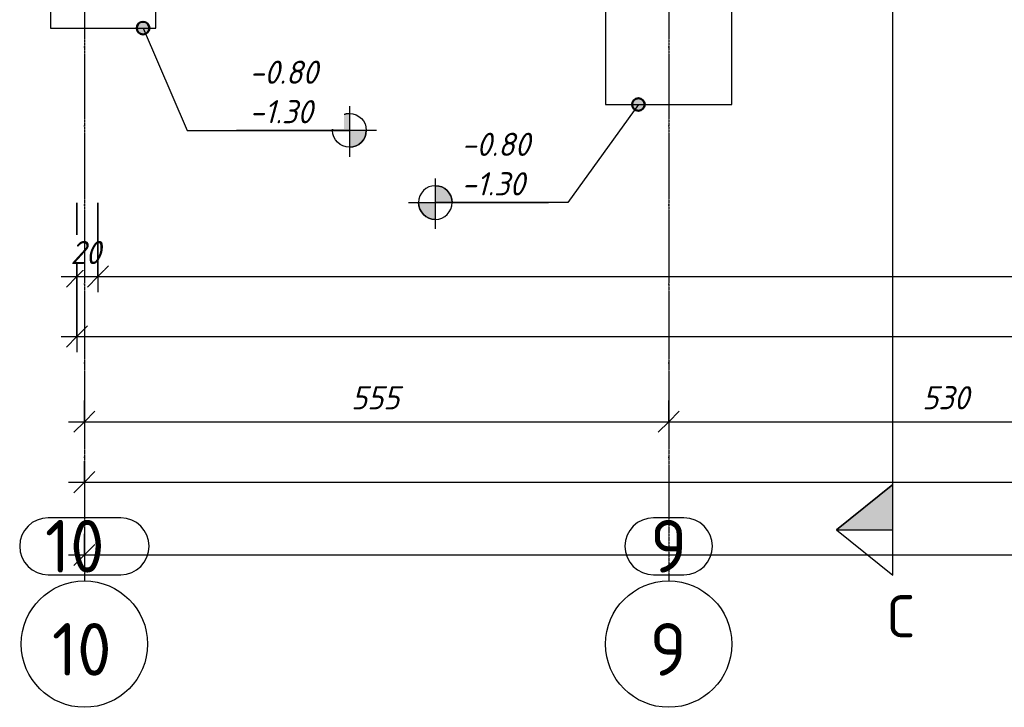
# Model space of a CAD drawing. Header units: millimetres. Extents: x -31438 to 37438, y -24900 to 14894.
# Tile 1 of 16: x -24142 to -14789, y -24484 to -17955. Entities that reach past the tile are written whole.
import ezdxf

# ---------------------------------------------------------------- set-up
doc = ezdxf.new("R2010")
doc.units = ezdxf.units.MM
doc.linetypes.add('ACAD_ISO04W100', pattern=[30, 24, -3, 0, -3])
doc.linetypes.add('Linia osi', pattern=[14, 6, -3, 2, -3])
for name, color, linetype, lineweight in [('A-ANNO-DIMS', 211, 'Continuous', 20), ('A-ANNO-DIMS-100', 211, 'Continuous', 20), ('G-ANNO-DIMS', 111, 'Continuous', 20), ('G-ANNO-SYMB', 111, 'Continuous', 20), ('S-FNDN', 32, 'Continuous', 25), ('S-GRID', 1, 'Continuous', 20), ('S-GRID-IDEN', 1, 'Continuous', 25)]:
    doc.layers.add(name, color=color, linetype=linetype, lineweight=lineweight)
doc.layers.add('AS_Siatki', color=72, linetype='Continuous')
doc.styles.add('GOST Common', font='GOST_Common.ttf', dxfattribs={"height": 500})
doc.styles.add('GOST Common_B', font='txt', dxfattribs={"height": 400})
doc.styles.add('GOST Common_I', font='GOST_Common Italic.ttf', dxfattribs={"height": 220})
doc.dimstyles.new('Zasieczka', dxfattribs={"dimscale": 304.8, "dimtxt": 221.257299, "dimasz": 0.656168, "dimexe": 0.492126, "dimexo": 0.0625, "dimgap": 0.164042, "dimtad": 1, "dimdec": 0, "dimlfac": 0.1, "dimzin": 0, "dimdsep": 46, "dimtxsty": 'GOST Common_I', "dimblk1": 'OBLIQUE', "dimblk2": 'OBLIQUE', "dimsah": 1, "dimcen": 0.09, "dimdle": 0.492126, "dimadec": 1, "dimazin": 0, "dimtfac": 1, "dimtdec": 4, "dimtix": 1, "dimtmove": 0, "dimatfit": 3, "dimfxl": 2.296588, "dimfxlon": 1, "dimtvp": 1, "dimtfill": 1, "dimtolj": 1, "dimtzin": 0, "dimlwd": 25, "dimlwe": 25, "dimarcsym": 2})
doc.dimstyles.new('Zasieczka__BEZ_LW', dxfattribs={"dimscale": 304.8, "dimtxt": 221.257299, "dimasz": 0.656168, "dimexe": 0.492126, "dimexo": 0.0625, "dimgap": 0.164042, "dimtad": 1, "dimdec": 0, "dimlfac": 0.1, "dimzin": 0, "dimdsep": 46, "dimtxsty": 'GOST Common_I', "dimblk1": 'OBLIQUE', "dimblk2": 'OBLIQUE', "dimsah": 1, "dimcen": 0.09, "dimdle": 0.492126, "dimadec": 1, "dimazin": 0, "dimtfac": 1, "dimtdec": 4, "dimtix": 1, "dimtmove": 0, "dimatfit": 3, "dimfxl": 0.656168, "dimfxlon": 1, "dimtvp": 1, "dimtfill": 1, "dimtolj": 1, "dimtzin": 0, "dimlwd": 25, "dimlwe": 25, "dimarcsym": 2})

# ---------------------------------------------------------------- blocks, each defined once
blk = doc.blocks.new('Siatka - Oś 6mm-1781598-Fundamenty')
at = {"layer": 'S-GRID-IDEN'}
blk.add_circle((0, -0.01), 6, dxfattribs=at)
blk = doc.blocks.new('Przekrój - symbol przekroju-1790963-Fundamenty')
at = {"layer": 'G-ANNO-SYMB'}
blk.add_hatch(color=256, dxfattribs=at).paths.add_polyline_path([(1.499, 0), (1.499, 5.328), (5.813, 0)], flags=0)
at = {"layer": 'G-ANNO-SYMB', "lineweight": 25}
for p, q in [((1.499, 5.328), (-2.815, 0)), ((1.499, 5.328), (1.499, 0)), ((1.499, 5.328), (5.813, 0)), ((5.813, 0), (1.499, 5.328)), ((1.499, 5.328), (1.499, 0)), ((-2.815, 0), (5.813, 0)), ((1.499, 0), (5.813, 0))]:
    blk.add_line(p, q, dxfattribs=at)
blk = doc.blocks.new('DIMBLOCK5-Fundamenty')
at = {"layer": 'A-ANNO-DIMS-100', "lineweight": 25, "transparency": 16777216}
for p, q in [((-23527.4, -21572.1), (-23527.4, -21922.1)), ((-23527.4, -21772.1), (-23527.4, -21572.1)), ((-17977.4, -21572.1), (-17977.4, -21922.1)), ((-17977.4, -21772.1), (-17977.4, -21572.1)), ((-23677.4, -21772.1), (-17977.4, -21772.1))]:
    blk.add_line(p, q, dxfattribs=at)
at = {"layer": 'A-ANNO-DIMS-100', "lineweight": 35, "transparency": 16777216}
for p, q in [((-23527.4, -21772.1), (-23427.4, -21672.1)), ((-17977.4, -21772.1), (-17877.4, -21672.1)), ((-23527.4, -21772.1), (-23627.4, -21872.1)), ((-17977.4, -21772.1), (-18077.4, -21872.1))]:
    blk.add_line(p, q, dxfattribs=at)
at = {"layer": 'A-ANNO-DIMS-100', "color": 0, "lineweight": 25, "transparency": 16777216, "insert": (-20994.2, -21434.6), "char_height": 220, "width": 580.519, "attachment_point": 1, "line_spacing_factor": 1.022761, "style": 'GOST Common_I', "bg_fill": 3, "box_fill_scale": 1.25, "bg_fill_color": 256, "bg_fill_true_color": 13158600, "bg_fill_transparency": 0}
blk.add_mtext('555', dxfattribs=at)
blk = doc.blocks.new('_Oblique')
at = {"color": 0, "linetype": 'ByBlock', "lineweight": -2}
blk.add_line((-0.5, -0.5), (0.5, 0.5), dxfattribs=at)
blk = doc.blocks.new('DIMBLOCK6-Fundamenty')
at = {"layer": 'A-ANNO-DIMS-100', "lineweight": 25, "transparency": 16777216}
for p, q in [((-17977.4, -21572.1), (-17977.4, -21922.1)), ((-17977.4, -21772.1), (-17977.4, -21572.1)), ((-12677.4, -21572.1), (-12677.4, -21922.1)), ((-12677.4, -21772.1), (-12677.4, -21572.1)), ((-17977.4, -21772.1), (-12677.4, -21772.1))]:
    blk.add_line(p, q, dxfattribs=at)
at = {"layer": 'A-ANNO-DIMS-100', "lineweight": 35, "transparency": 16777216}
for p, q in [((-17977.4, -21772.1), (-17877.4, -21672.1)), ((-12677.4, -21772.1), (-12577.4, -21672.1)), ((-17977.4, -21772.1), (-18077.4, -21872.1)), ((-12677.4, -21772.1), (-12777.4, -21872.1))]:
    blk.add_line(p, q, dxfattribs=at)
at = {"layer": 'A-ANNO-DIMS-100', "color": 0, "lineweight": 25, "transparency": 16777216, "insert": (-15569.2, -21434.6), "char_height": 220, "width": 580.519, "attachment_point": 1, "line_spacing_factor": 1.022761, "style": 'GOST Common_I', "bg_fill": 3, "box_fill_scale": 1.25, "bg_fill_color": 256, "bg_fill_true_color": 13158600, "bg_fill_transparency": 0}
blk.add_mtext('530', dxfattribs=at)
blk = doc.blocks.new('DIMBLOCK14-Fundamenty')
at = {"layer": 'A-ANNO-DIMS-100', "lineweight": 25, "transparency": 16777216}
for p, q in [((-23527.4, -22146.2), (-23527.4, -22496.2)), ((-23527.4, -22346.2), (-23527.4, -22146.2)), ((17082.6, -22146.2), (17082.6, -22496.2)), ((17082.6, -22346.2), (17082.6, -22146.2)), ((-23677.4, -22346.2), (17082.6, -22346.2))]:
    blk.add_line(p, q, dxfattribs=at)
at = {"layer": 'A-ANNO-DIMS-100', "lineweight": 35, "transparency": 16777216}
for p, q in [((-23527.4, -22346.2), (-23427.4, -22246.2)), ((17082.6, -22346.2), (17182.6, -22246.2)), ((-23527.4, -22346.2), (-23627.4, -22446.2)), ((17082.6, -22346.2), (16982.6, -22446.2))]:
    blk.add_line(p, q, dxfattribs=at)
at = {"layer": 'A-ANNO-DIMS-100', "color": 0, "lineweight": 25, "transparency": 16777216, "insert": (-3531.7, -22008.7), "char_height": 220, "width": 742.524, "attachment_point": 1, "line_spacing_factor": 1.022761, "style": 'GOST Common_I', "bg_fill": 3, "box_fill_scale": 1.25, "bg_fill_color": 256, "bg_fill_true_color": 13158600, "bg_fill_transparency": 0}
blk.add_mtext('4061', dxfattribs=at)
blk = doc.blocks.new('DIMBLOCK16-Fundamenty')
at = {"layer": 'A-ANNO-DIMS-100', "lineweight": 25, "transparency": 16777216}
for p, q in [((-23527.4, -22836.9), (-23527.4, -23186.9)), ((-23527.4, -23036.9), (-23527.4, -22836.9)), ((29232.6, -22836.9), (29232.6, -23186.9)), ((29232.6, -23036.9), (29232.6, -22836.9)), ((-23677.4, -23036.9), (29382.6, -23036.9))]:
    blk.add_line(p, q, dxfattribs=at)
at = {"layer": 'A-ANNO-DIMS-100', "lineweight": 35, "transparency": 16777216}
for p, q in [((-23527.4, -23036.9), (-23427.4, -22936.9)), ((29232.6, -23036.9), (29332.6, -22936.9)), ((-23527.4, -23036.9), (-23627.4, -23136.9)), ((29232.6, -23036.9), (29132.6, -23136.9))]:
    blk.add_line(p, q, dxfattribs=at)
at = {"layer": 'A-ANNO-DIMS-100', "color": 0, "lineweight": 25, "transparency": 16777216, "insert": (2530.1, -22699.4), "char_height": 220, "width": 774.026, "attachment_point": 1, "line_spacing_factor": 1.022761, "style": 'GOST Common_I', "bg_fill": 3, "box_fill_scale": 1.25, "bg_fill_color": 256, "bg_fill_true_color": 13158600, "bg_fill_transparency": 0}
blk.add_mtext('5276', dxfattribs=at)
blk = doc.blocks.new('DIMBLOCK17-Fundamenty')
at = {"layer": 'A-ANNO-DIMS-100', "lineweight": 25, "transparency": 16777216}
for p, q in [((-23599.2, -19693.1), (-23599.2, -20543.1)), ((-23599.2, -20393.1), (-23599.2, -19693.1)), ((-23399.2, -19693.1), (-23399.2, -20543.1)), ((-23399.2, -20393.1), (-23399.2, -19693.1)), ((-23749.2, -20393.1), (-23399.2, -20393.1))]:
    blk.add_line(p, q, dxfattribs=at)
at = {"layer": 'A-ANNO-DIMS-100', "lineweight": 35, "transparency": 16777216}
for p, q in [((-23599.2, -20393.1), (-23499.2, -20293.1)), ((-23399.2, -20393.1), (-23299.2, -20293.1)), ((-23599.2, -20393.1), (-23699.2, -20493.1)), ((-23399.2, -20393.1), (-23499.2, -20493.1))]:
    blk.add_line(p, q, dxfattribs=at)
at = {"layer": 'A-ANNO-DIMS-100', "color": 0, "lineweight": 25, "transparency": 16777216, "insert": (-23660.4, -20055.6), "char_height": 220, "width": 387.013, "attachment_point": 1, "line_spacing_factor": 1.022761, "style": 'GOST Common_I', "bg_fill": 3, "box_fill_scale": 1.25, "bg_fill_color": 256, "bg_fill_true_color": 13158600, "bg_fill_transparency": 0}
blk.add_mtext('20', dxfattribs=at)
blk = doc.blocks.new('DIMBLOCK18-Fundamenty')
at = {"layer": 'A-ANNO-DIMS-100', "lineweight": 25, "transparency": 16777216}
for p, q in [((-23399.2, -19693.1), (-23399.2, -20543.1)), ((-23399.2, -20393.1), (-23399.2, -19693.1)), ((17102.6, -19693.1), (17102.6, -20543.1)), ((17102.6, -20393.1), (17102.6, -19693.1)), ((-23399.2, -20393.1), (17102.6, -20393.1))]:
    blk.add_line(p, q, dxfattribs=at)
at = {"layer": 'A-ANNO-DIMS-100', "lineweight": 35, "transparency": 16777216}
for p, q in [((-23399.2, -20393.1), (-23299.2, -20293.1)), ((17102.6, -20393.1), (17202.6, -20293.1)), ((-23399.2, -20393.1), (-23499.2, -20493.1)), ((17102.6, -20393.1), (17002.6, -20493.1))]:
    blk.add_line(p, q, dxfattribs=at)
at = {"layer": 'A-ANNO-DIMS-100', "color": 0, "lineweight": 25, "transparency": 16777216, "insert": (-3482, -20055.6), "char_height": 220, "width": 801.026, "attachment_point": 1, "line_spacing_factor": 1.022761, "style": 'GOST Common_I', "bg_fill": 3, "box_fill_scale": 1.25, "bg_fill_color": 256, "bg_fill_true_color": 13158600, "bg_fill_transparency": 0}
blk.add_mtext('4050', dxfattribs=at)
blk = doc.blocks.new('DIMBLOCK22-Fundamenty')
at = {"layer": 'A-ANNO-DIMS-100', "lineweight": 25, "transparency": 16777216}
for p, q in [((-23599.2, -20263.1), (-23599.2, -21113.1)), ((-23599.2, -20963.1), (-23599.2, -20263.1)), ((17302.6, -20263.1), (17302.6, -21113.1)), ((17302.6, -20963.1), (17302.6, -20263.1)), ((-23749.2, -20963.1), (17302.6, -20963.1))]:
    blk.add_line(p, q, dxfattribs=at)
at = {"layer": 'A-ANNO-DIMS-100', "lineweight": 35, "transparency": 16777216}
for p, q in [((-23599.2, -20963.1), (-23499.2, -20863.1)), ((17302.6, -20963.1), (17402.6, -20863.1)), ((-23599.2, -20963.1), (-23699.2, -21063.1)), ((17302.6, -20963.1), (17202.6, -21063.1))]:
    blk.add_line(p, q, dxfattribs=at)
at = {"layer": 'A-ANNO-DIMS-100', "color": 0, "lineweight": 25, "transparency": 16777216, "insert": (-3482, -20625.6), "char_height": 220, "width": 801.026, "attachment_point": 1, "line_spacing_factor": 1.022761, "style": 'GOST Common_I', "bg_fill": 3, "box_fill_scale": 1.25, "bg_fill_color": 256, "bg_fill_true_color": 13158600, "bg_fill_transparency": 0}
blk.add_mtext('4090', dxfattribs=at)
blk = doc.blocks.new('Rzędne punktów - Etyk_Wymiar punktowy_Rzędna - Koło pełne-1053112-Fundamenty')
at = {"layer": 'G-ANNO-DIMS'}
h = blk.add_hatch(color=256, dxfattribs=at)
edge = h.paths.add_edge_path(flags=0)
edge.add_line((0, 0), (-1.6, 0))
edge.add_arc((0, 0), 1.6, 90, 180, ccw=False)
edge.add_line((0, 1.6), (0, 0))
h = blk.add_hatch(color=256, dxfattribs=at)
edge = h.paths.add_edge_path(flags=0)
edge.add_line((0, 0), (1.6, 0))
edge.add_arc((0, 0), 1.6, 270, 360, ccw=False)
edge.add_line((0, -1.6), (0, 0))
at = {"layer": 'G-ANNO-DIMS', "lineweight": 25}
for p, q in [((0, -2.288), (0, 2.509)), ((-2.557, 0), (10.746, 0))]:
    blk.add_line(p, q, dxfattribs=at)
blk.add_circle((0, 0), 1.6, dxfattribs=at)
for start, end in [(90, 180), (270, 360)]:
    blk.add_arc((0, 0), 1.6, start, end, dxfattribs=at)
blk = doc.blocks.new('A$Cf25111cd')
at = {"layer": 'AS_Siatki', "color": 20, "linetype": 'ACAD_ISO04W100', "ltscale": 0.25}
for p, q in [((-650.09, 188.815), (-650.09, -142.681)), ((-594.59, 188.815), (-594.59, -142.681)), ((-650.09, -142.681), (-650.09, -142.68)), ((-650.09, -142.681), (-650.09, -155.181)), ((-594.59, -142.681), (-594.59, -142.68)), ((-594.59, -142.681), (-594.59, -155.181))]:
    blk.add_line(p, q, dxfattribs=at)
at = {"layer": 'AS_Siatki', "color": 20, "linetype": 'Continuous', "ltscale": 0.25}
for p, q in [((-646.64, -155.181), (-653.54, -155.181)), ((-593.14, -155.181), (-596.04, -155.181)), ((-653.54, -160.581), (-646.64, -160.581)), ((-596.04, -160.581), (-593.14, -160.581))]:
    blk.add_line(p, q, dxfattribs=at)
for centre, start, end in [((-653.54, -157.881), 90, 270), ((-646.64, -157.881), 270, 90), ((-596.04, -157.881), 90, 270), ((-593.14, -157.881), 270, 90)]:
    blk.add_arc(centre, 2.7, start, end, dxfattribs=at)
at = {"layer": 'AS_Siatki', "color": 20, "style": 'GOST Common'}
for s, p in [('10', (-653.84, -160.381)), ('9', (-596.34, -160.381))]:
    blk.add_text(s, height=5, dxfattribs=at).set_placement(p)

msp = doc.modelspace()

# ---------------------------------------------------------------- hatches: boundary and pattern name
at = {"layer": 'G-ANNO-DIMS', "lineweight": 50}
h = msp.add_hatch(color=256, dxfattribs=at)
edge = h.paths.add_edge_path(flags=0)
edge.add_arc((-22970.8, -18035.2), 60, 0, 360)
h = msp.add_hatch(color=256, dxfattribs=at)
edge = h.paths.add_edge_path(flags=0)
edge.add_arc((-18264.9, -18760.2), 60, 0, 360)

# ---------------------------------------------------------------- linework, layer by layer
at = {"layer": 'G-ANNO-DIMS', "lineweight": 25}
for p, q in [((-22970.8, -18035.2), (-22551.1, -19006.1)), ((-22551.1, -19006.1), (-21009.5, -19006.1))]:
    msp.add_line(p, q, dxfattribs=at)
at = {"layer": 'G-ANNO-DIMS', "lineweight": 50}
for centre in [(-22970.8, -18035.2), (-18264.9, -18760.2)]:
    msp.add_circle(centre, 60, dxfattribs=at)
at = {"layer": 'G-ANNO-SYMB', "lineweight": 30}
msp.add_line((-15849.4, -22948.3), (-15849.4, -14453.8), dxfattribs=at)
at = {"layer": 'S-FNDN'}
for p, q in [((-23849.2, -17035.2), (-23849.2, -18035.2)), ((-22849.2, -18035.2), (-22849.2, -17785.2)), ((-18577.4, -17785.2), (-18577.4, -18760.2)), ((-17377.4, -18760.2), (-17377.4, -17785.2)), ((-23849.2, -18035.2), (-22849.2, -18035.2)), ((-18577.4, -18760.2), (-17377.4, -18760.2))]:
    msp.add_line(p, q, dxfattribs=at)
at = {"layer": 'S-GRID', "linetype": 'Linia osi', "lineweight": 25}
for p, q in [((-23527.4, 10465.2), (-23527.4, -23284.6)), ((-17977.4, 10465.2), (-17977.4, -23284.6))]:
    msp.add_line(p, q, dxfattribs=at)

# ---------------------------------------------------------------- block references
at = {"layer": 'G-ANNO-DIMS', "lineweight": 25, "xscale": 99.99999999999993, "yscale": 99.99999999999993, "zscale": 99.99999999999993, "rotation": 180}
msp.add_blockref('Rzędne punktów - Etyk_Wymiar punktowy_Rzędna - Koło pełne-1053112-Fundamenty', (-21009.5, -19006.1), dxfattribs=at)
at = {"layer": 'G-ANNO-SYMB', "lineweight": 25, "xscale": 99.99999999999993, "yscale": 99.99999999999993, "zscale": 99.99999999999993, "rotation": 90}
msp.add_blockref('Przekrój - symbol przekroju-1790963-Fundamenty', (-15849.4, -22948.3), dxfattribs=at)
at = {"layer": 'S-GRID-IDEN', "xscale": 99.99999999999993, "yscale": 99.99999999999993, "zscale": 99.99999999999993, "rotation": 180}
for p in [(-23527.4, -23884.6), (-17977.4, -23884.6)]:
    msp.add_blockref('Siatka - Oś 6mm-1781598-Fundamenty', p, dxfattribs=at)

# ---------------------------------------------------------------- texts
at = {"layer": 'G-ANNO-SYMB', "insert": (-15909.6, -23419.1), "char_height": 400, "width": 344.726, "attachment_point": 1, "style": 'GOST Common_B'}
msp.add_mtext('\\fGOST Common|b1|i0|c238|p34|;C', dxfattribs=at)
at = {"layer": 'S-GRID-IDEN', "lineweight": 20, "char_height": 500, "attachment_point": 1, "style": 'GOST Common'}
for s, insert, width in [('10', (-23835.9, -23683.5), 745.569), ('\\fGOST Common|b0|i0|c238|p34|;9', (-18156.9, -23683.5), 432.911)]:
    msp.add_mtext(s, dxfattribs=dict(at, insert=insert, width=width))

# ---------------------------------------------------------------- next in the draw order: texts
at = {"layer": 'G-ANNO-DIMS', "lineweight": 25, "insert": (-21962.4, -18343.6), "char_height": 220, "width": 846.962, "attachment_point": 1, "line_spacing_factor": 1.022761, "style": 'GOST Common_I', "bg_fill": 3, "box_fill_scale": 1.25, "bg_fill_color": 256, "bg_fill_true_color": 13158600, "bg_fill_transparency": 0}
msp.add_mtext('-0.80\\P-1.30', dxfattribs=at)

# ---------------------------------------------------------------- next in the draw order: dimensions: what is measured, and where the dimension line sits
at = {"layer": 'A-ANNO-DIMS', "lineweight": 25}
for base, p1, p2, dimstyle, override, picture, middle in [((-23399.2, -20393.1), (-23599.2, -19693.1), (-23399.2, -19693.1), 'Zasieczka', {"dimpost": '<>', "dimfxl": 200}, 'DIMBLOCK17-Fundamenty', (-23499.2, -20233.1)), ((-17977.4, -21772.1), (-23527.4, -21572.1), (-17977.4, -21572.1), 'Zasieczka__BEZ_LW', {"dimpost": '<>', "dimfxl": 5550}, 'DIMBLOCK5-Fundamenty', (-20752.4, -21612.1)), ((17082.6, -22346.2), (-23527.4, -22146.2), (17082.6, -22146.2), 'Zasieczka__BEZ_LW', {"dimpost": '<>', "dimfxl": 40610}, 'DIMBLOCK14-Fundamenty', (-3222.4, -22186.2)), ((29232.6, -23036.9), (-23527.4, -22836.9), (29232.6, -22836.9), 'Zasieczka__BEZ_LW', {"dimpost": '<>', "dimfxl": 52760}, 'DIMBLOCK16-Fundamenty', (2852.6, -22875.4))]:
    dim = msp.add_linear_dim(base=base, p1=p1, p2=p2, dimstyle=dimstyle, override=override, dxfattribs=at)
    dim.commit()
    dim.dimension.update_dxf_attribs({"geometry": picture, "text_midpoint": middle})

# ---------------------------------------------------------------- next in the draw order: dimensions: what is measured, and where the dimension line sits
for base, p1, p2, dimstyle, override, picture, middle in [((17102.6, -20393.1), (-23399.2, -19693.1), (17102.6, -19693.1), 'Zasieczka', {"dimpost": '<>', "dimfxl": 40501.8223}, 'DIMBLOCK18-Fundamenty', (-3148.3, -20233.1)), ((-12677.4, -21772.1), (-17977.4, -21572.1), (-12677.4, -21572.1), 'Zasieczka__BEZ_LW', {"dimpost": '<>', "dimfxl": 5300}, 'DIMBLOCK6-Fundamenty', (-15327.4, -21612.1))]:
    dim = msp.add_linear_dim(base=base, p1=p1, p2=p2, dimstyle=dimstyle, override=override, dxfattribs=at)
    dim.commit()
    dim.dimension.update_dxf_attribs({"geometry": picture, "text_midpoint": middle})

# ---------------------------------------------------------------- next in the draw order: linework, layer by layer
at = {"layer": 'G-ANNO-DIMS', "lineweight": 25}
for p, q in [((-18264.9, -18760.2), (-18934.9, -19691)), ((-18934.9, -19691), (-20194, -19691))]:
    msp.add_line(p, q, dxfattribs=at)

# ---------------------------------------------------------------- next in the draw order: block references
at = {"layer": 'G-ANNO-DIMS', "lineweight": 25, "extrusion": (0, 0, -1), "xscale": 99.99999999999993, "yscale": 99.99999999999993, "zscale": 99.99999999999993, "rotation": 180}
msp.add_blockref('Rzędne punktów - Etyk_Wymiar punktowy_Rzędna - Koło pełne-1053112-Fundamenty', (20194, -19691), dxfattribs=at)

# ---------------------------------------------------------------- next in the draw order: dimensions: what is measured, and where the dimension line sits
at = {"layer": 'A-ANNO-DIMS', "lineweight": 25}
dim = msp.add_linear_dim(base=(17302.6, -20963.1), p1=(-23599.2, -20263.1), p2=(17302.6, -20263.1), dimstyle='Zasieczka', override={"dimpost": '<>', "dimfxl": 40901.8223}, dxfattribs=at)
dim.commit()
dim.dimension.update_dxf_attribs({"geometry": 'DIMBLOCK22-Fundamenty', "text_midpoint": (-3148.3, -20803.1)})

# ---------------------------------------------------------------- next in the draw order: texts
at = {"layer": 'G-ANNO-DIMS', "lineweight": 25, "insert": (-19946.9, -19028.4), "char_height": 220, "width": 846.962, "attachment_point": 1, "line_spacing_factor": 1.022761, "style": 'GOST Common_I', "bg_fill": 3, "box_fill_scale": 1.25, "bg_fill_color": 256, "bg_fill_true_color": 13158600, "bg_fill_transparency": 0}
msp.add_mtext('-0.80\\P-1.30', dxfattribs=at)

# ---------------------------------------------------------------- next in the draw order: block references
at = {"xscale": 100, "yscale": 100, "zscale": 100}
msp.add_blockref('A$Cf25111cd', (41481.7, -7166.3), dxfattribs=at)

doc.saveas('drawing.dxf')
